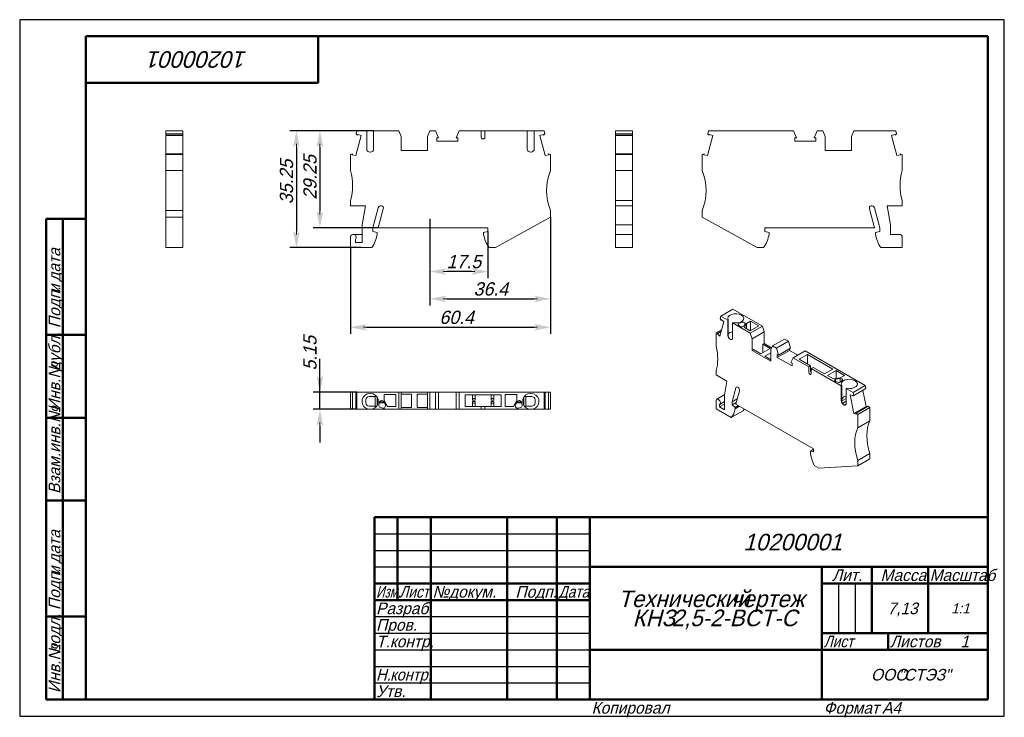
# Model space of a CAD drawing. Header units: millimetres. Extents: x 0 to 297, y 0 to 210.
import ezdxf

# ---------------------------------------------------------------- set-up
doc = ezdxf.new("R2010")
doc.units = ezdxf.units.MM
doc.linetypes.add('CENTER_per1_scale0.110039', pattern=[5.59, 3.49375, -0.69875, 0.69875, -0.69875])
doc.styles.add('TextStyle_1', font='T-FLEX Type A.TTF', dxfattribs={"oblique": 15, "height": 4})
doc.styles.add('TextStyle_2', font='T-FLEX Type A.TTF', dxfattribs={"oblique": 15, "height": 3.5})
doc.styles.add('TextStyle_3', font='T-FLEX Type A.TTF', dxfattribs={"width": 0.744064, "oblique": 15, "height": 3.5})
doc.styles.add('TextStyle_4', font='T-FLEX Type A.TTF', dxfattribs={"width": 0.883061, "oblique": 15, "height": 3.5})
doc.styles.add('TextStyle_5', font='T-FLEX Type A.TTF', dxfattribs={"width": 0.94413, "oblique": 15, "height": 3.5})
doc.styles.add('TextStyle_6', font='T-FLEX Type A.TTF', dxfattribs={"width": 0.98844, "oblique": 15, "height": 3.5})
doc.styles.add('TextStyle_7', font='T-FLEX Type A.TTF', dxfattribs={"oblique": 15, "height": 5})
doc.styles.add('TextStyle_8', font='T-FLEX Type A.TTF', dxfattribs={"oblique": 15, "height": 3})
doc.styles.add('TextStyle_9', font='T-FLEX Type A.TTF', dxfattribs={"oblique": 15, "height": 3.5})
doc.dimstyles.new('DIM_ST_1', dxfattribs={"dimtxt": 4, "dimasz": 5, "dimexe": 2, "dimexo": 0, "dimgap": 0.5, "dimtad": 1, "dimrnd": 0.01, "dimdsep": 46, "dimtxsty": 'TextStyle_1', "dimblk": 'Arrow_3_C7_Status', "dimcen": 0.09, "dimclrd": 7, "dimclre": 7, "dimclrt": 7, "dimazin": 0, "dimtfac": 1, "dimtdec": 0, "dimtmove": 0, "dimatfit": 0, "dimldrblk": 'NONE', "dimfxl": 1, "dimtvp": 1, "dimtolj": 1, "dimarcsym": 0})
doc.dimstyles.new('DIM_ST_2', dxfattribs={"dimtxt": 4, "dimasz": 5, "dimexe": 2, "dimexo": 0, "dimgap": 0.5, "dimtad": 1, "dimrnd": 0.01, "dimdsep": 46, "dimtxsty": 'TextStyle_1', "dimblk": 'Arrow_3_C7_Status', "dimcen": 0.09, "dimclrd": 7, "dimclre": 7, "dimclrt": 7, "dimazin": 0, "dimtfac": 1, "dimtdec": 0, "dimtmove": 0, "dimatfit": 0, "dimldrblk": 'NONE', "dimfxl": 1, "dimtvp": 1, "dimtolj": 1, "dimarcsym": 0})

# ---------------------------------------------------------------- blocks, each defined once
blk = doc.blocks.new('Arrow_3_C7_Status')
at = {"color": 7, "linetype": 'Continuous', "lineweight": 0}
blk.add_line((-1, 0), (-0.8, 0), dxfattribs=at)
at = {"color": 7}
blk.add_solid([(-1, -0.2), (0, 0), (-0.8, 0), (-1, 0.2)], dxfattribs=at)
blk = doc.blocks.new('*D5')
at = {"color": 7, "lineweight": -2}
for p, q in [((141.24, 146.18), (141.24, 132.06)), ((123.74, 144.33), (123.74, 132.06)), ((136.24, 134.06), (128.74, 134.06))]:
    blk.add_line(p, q, dxfattribs=at)
at = {"layer": 'Defpoints', "color": 0}
for p in [(141.24, 146.18), (123.74, 144.33), (123.74, 134.06)]:
    blk.add_point(p, dxfattribs=at)
at = {"color": 7, "lineweight": -2, "xscale": 5, "yscale": 5, "zscale": 5, "rotation": 180}
blk.add_blockref('Arrow_3_C7_Status', (123.74, 134.06), dxfattribs=at)
at = {"color": 7, "lineweight": -2, "xscale": 5, "yscale": 5, "zscale": 5}
blk.add_blockref('Arrow_3_C7_Status', (141.24, 134.06), dxfattribs=at)
blk = doc.blocks.new('_None')
blk = doc.blocks.new('*D6')
at = {"color": 7, "lineweight": -2}
for p, q in [((123.74, 149.92), (123.74, 123.83)), ((160.14, 150.48), (160.14, 123.83)), ((128.74, 125.83), (155.14, 125.83))]:
    blk.add_line(p, q, dxfattribs=at)
at = {"layer": 'Defpoints', "color": 0}
for p in [(123.74, 149.92), (160.14, 150.48), (160.14, 125.83)]:
    blk.add_point(p, dxfattribs=at)
at = {"color": 7, "lineweight": -2, "xscale": 5, "yscale": 5, "zscale": 5}
for p, rotation in [((123.74, 125.83), 180), ((160.14, 125.83), 360)]:
    blk.add_blockref('Arrow_3_C7_Status', p, dxfattribs=dict(at, rotation=rotation))
blk = doc.blocks.new('*D7')
at = {"color": 7, "lineweight": -2}
for p, q in [((160.14, 150.48), (160.14, 115.26)), ((99.74, 141.28), (99.74, 115.26)), ((104.74, 117.26), (155.14, 117.26))]:
    blk.add_line(p, q, dxfattribs=at)
at = {"layer": 'Defpoints', "color": 0}
for p in [(160.14, 150.48), (99.74, 141.28), (160.14, 117.26)]:
    blk.add_point(p, dxfattribs=at)
at = {"color": 7, "lineweight": -2, "xscale": 5, "yscale": 5, "zscale": 5}
for p, rotation in [((99.74, 117.26), 180), ((160.14, 117.26), 360)]:
    blk.add_blockref('Arrow_3_C7_Status', p, dxfattribs=dict(at, rotation=rotation))
blk = doc.blocks.new('*D8')
at = {"color": 7, "lineweight": -2}
for p, q in [((106.77, 176.53), (88.56, 176.53)), ((90.56, 171.53), (90.56, 152.28)), ((108.14, 147.28), (88.56, 147.28))]:
    blk.add_line(p, q, dxfattribs=at)
at = {"layer": 'Defpoints', "color": 0}
for p in [(106.77, 176.53), (90.56, 147.28), (108.14, 147.28)]:
    blk.add_point(p, dxfattribs=at)
at = {"color": 7, "lineweight": -2, "xscale": 5, "yscale": 5, "zscale": 5}
for p, rotation in [((90.56, 176.53), 90.00000000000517), ((90.56, 147.28), 270.0000000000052)]:
    blk.add_blockref('Arrow_3_C7_Status', p, dxfattribs=dict(at, rotation=rotation))
blk = doc.blocks.new('*D9')
at = {"color": 7, "lineweight": -2}
for p, q in [((106.77, 176.53), (81.47, 176.53)), ((83.47, 171.53), (83.47, 146.28)), ((102.96, 141.28), (81.47, 141.28))]:
    blk.add_line(p, q, dxfattribs=at)
at = {"layer": 'Defpoints', "color": 0}
for p in [(106.77, 176.53), (83.47, 141.28), (102.96, 141.28)]:
    blk.add_point(p, dxfattribs=at)
at = {"color": 7, "lineweight": -2, "xscale": 5, "yscale": 5, "zscale": 5}
for p, rotation in [((83.47, 176.53), 90.00000000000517), ((83.47, 141.28), 270.0000000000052)]:
    blk.add_blockref('Arrow_3_C7_Status', p, dxfattribs=dict(at, rotation=rotation))
blk = doc.blocks.new('*D10')
at = {"color": 7, "lineweight": -2}
for p, q in [((90.56, 97.67), (90.56, 107.78)), ((90.56, 102.67), (90.56, 107.67)), ((101.7, 97.67), (88.56, 97.67)), ((90.56, 92.52), (90.56, 97.67)), ((101.7, 92.52), (88.56, 92.52)), ((90.56, 87.52), (90.56, 82.52))]:
    blk.add_line(p, q, dxfattribs=at)
at = {"layer": 'Defpoints', "color": 0}
for p in [(90.56, 97.67), (101.7, 97.67), (101.7, 92.52)]:
    blk.add_point(p, dxfattribs=at)
at = {"color": 7, "lineweight": -2, "xscale": 5, "yscale": 5, "zscale": 5}
for p, rotation in [((90.56, 97.67), 270.0000000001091), ((90.56, 92.52), 90.0000000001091)]:
    blk.add_blockref('Arrow_3_C7_Status', p, dxfattribs=dict(at, rotation=rotation))
blk = doc.blocks.new('_FR1Страница_1')
at = {"color": 7, "linetype": 'Continuous', "lineweight": 25}
for p, q in [((0, 210), (0, 0)), ((297, 210), (0, 210)), ((297, 0), (297, 210)), ((107, 55), (172, 55)), ((107, 50), (172, 50)), ((107, 45), (172, 45)), ((247, 40), (247, 25)), ((252, 40), (252, 25)), ((107, 30), (172, 30)), ((107, 25), (172, 25)), ((107, 20), (172, 20)), ((242, 20), (292, 20)), ((262, 20), (262, 20)), ((107, 15), (172, 15)), ((107, 10), (172, 10)), ((0, 0), (297, 0))]:
    blk.add_line(p, q, dxfattribs=at)
at = {"color": 7, "linetype": 'Continuous', "lineweight": 50}
for p, q in [((20, 5), (20, 205)), ((20, 205), (292, 205)), ((90, 191), (90, 205)), ((292, 205), (292, 5)), ((20, 191), (90, 191)), ((8, 5), (8, 150)), ((8, 150), (20, 150)), ((13, 150), (13, 5)), ((8, 115), (20, 115)), ((8, 90), (20, 90)), ((20, 65), (8, 65)), ((107, 5), (107, 60)), ((107, 60), (292, 60)), ((114, 60), (114, 35)), ((124, 60), (124, 5)), ((147, 60), (147, 5)), ((162, 60), (162, 5)), ((172, 60), (172, 5)), ((172, 45), (292, 45)), ((242, 45), (242, 5)), ((257, 45), (257, 25)), ((274, 45), (274, 25)), ((107, 40), (172, 40)), ((242, 40), (292, 40)), ((107, 35), (172, 35)), ((8, 30), (20, 30)), ((242, 25), (292, 25)), ((262, 25), (262, 20)), ((172, 20), (292, 20)), ((20, 5), (8, 5)), ((292, 5), (20, 5))]:
    blk.add_line(p, q, dxfattribs=at)
at = {"color": 7, "oblique": 15}
for s, height, rotation, style, p in [('10200001', 5, 180, 'TextStyle_7', (68.7, 200.5)), ('дата', 3.5, 90, 'TextStyle_2', (12.25, 131.01)), ('Подп.', 3.5, 90, 'TextStyle_2', (12.25, 117)), ('и', 3.5, 90, 'TextStyle_2', (12.25, 127.51)), ('дубл.', 3.5, 90, 'TextStyle_2', (12.25, 104.01)), ('Инв.№', 3.5, 90, 'TextStyle_2', (12.25, 92)), ('Взам.инв.№', 3.5, 90, 'TextStyle_2', (12.25, 67)), ('дата', 3.5, 90, 'TextStyle_2', (12.25, 46.01)), ('Подп.', 3.5, 90, 'TextStyle_2', (12.25, 32)), ('и', 3.5, 90, 'TextStyle_2', (12.25, 42.51)), ('подл.', 3.5, 90, 'TextStyle_2', (12.25, 19.01)), ('Инв.№', 3.5, 90, 'TextStyle_2', (12.25, 7))]:
    blk.add_text(s, height=height, rotation=rotation, dxfattribs=dict(at, style=style)).set_placement(p)
for s, height, style, p in [('10200001', 5, 'TextStyle_7', (218.3, 50)), ('Лит.', 3.5, 'TextStyle_2', (245.03, 40.76)), ('Масса', 3.5, 'TextStyle_2', (259.65, 40.76)), ('№', 3.5, 'TextStyle_2', (124.5, 35.75)), ('Подп.', 3.5, 'TextStyle_2', (149.53, 35.75)), ('докум.', 3.5, 'TextStyle_2', (129.5, 35.75)), ('Технический', 5, 'TextStyle_7', (180.55, 32.88)), ('чертеж', 5, 'TextStyle_7', (214.51, 32.88)), ('Разраб.', 3.5, 'TextStyle_2', (107.5, 30.75)), ('7,13', 3.5, 'TextStyle_2', (261.78, 30.75)), ('1:1', 3, 'TextStyle_8', (280.99, 31)), ('КНЗ', 5, 'TextStyle_7', (184.89, 27.12)), ('2,5-2-ВСТ-С', 5, 'TextStyle_7', (196.68, 27.12)), ('Пров.', 3.5, 'TextStyle_2', (107.5, 25.75)), ('Т.контр.', 3.5, 'TextStyle_2', (107.5, 20.75)), ('Листов', 3.5, 'TextStyle_2', (262.5, 20.75)), ('1', 3.5, 'TextStyle_9', (283.78, 20.75)), ('ООО', 3.5, 'TextStyle_2', (256.78, 10.75)), ('"СТЭЗ"', 3.5, 'TextStyle_2', (265.03, 10.75)), ('Утв.', 3.5, 'TextStyle_2', (107.5, 5.75)), ('Копировал', 3.5, 'TextStyle_2', (172.5, 0.75)), ('Формат', 3.5, 'TextStyle_2', (242.5, 0.75)), ('A4', 3.5, 'TextStyle_2', (260.12, 0.75))]:
    blk.add_text(s, height=height, dxfattribs=dict(at, style=style)).set_placement(p)
for s, style, width, p in [('Масштаб', 'TextStyle_6', 0.98844, (274.5, 40.76)), ('Изм.', 'TextStyle_3', 0.744064, (107.5, 35.75)), ('Лист', 'TextStyle_4', 0.883061, (114.5, 35.75)), ('Дата', 'TextStyle_4', 0.883061, (162.5, 35.75)), ('Лист', 'TextStyle_4', 0.883061, (242.5, 20.75)), ('Н.', 'TextStyle_5', 0.94413, (107.5, 10.75)), ('контр.', 'TextStyle_5', 0.94413, (111.75, 10.75))]:
    blk.add_text(s, height=3.5, dxfattribs=dict(at, style=style, width=width)).set_placement(p)
blk = doc.blocks.new('Страница_1')
at = {"color": 7, "linetype": 'Continuous', "lineweight": 20}
for p, q in [((44.096, 175.567), (44.096, 176.53)), ((49.246, 176.53), (44.096, 176.53)), ((44.096, 175.567), (44.096, 175.135)), ((49.246, 175.567), (44.096, 175.567)), ((49.246, 176.53), (49.246, 175.567)), ((49.246, 175.135), (49.246, 175.567)), ((101.446, 175.567), (101.704, 176.53)), ((101.446, 175.567), (101.878, 175.135)), ((104.668, 176.53), (101.704, 176.53)), ((101.878, 175.135), (101.949, 175.398)), ((101.949, 175.398), (102.982, 175.121)), ((105.668, 176.53), (104.668, 176.53)), ((104.668, 176.53), (104.668, 171.036)), ((105.668, 176.53), (105.768, 176.53)), ((105.768, 176.53), (106.768, 176.53)), ((114.325, 176.53), (106.768, 176.53)), ((106.768, 171.036), (106.768, 176.53)), ((114.325, 176.53), (115.043, 174.83)), ((123.043, 174.83), (123.762, 176.53)), ((123.762, 176.53), (125.434, 176.53)), ((126.359, 174.425), (125.434, 176.53)), ((132.553, 176.53), (131.628, 174.425)), ((132.553, 176.53), (139.243, 176.53)), ((139.243, 176.53), (140.343, 176.53)), ((139.243, 174.58), (139.243, 176.53)), ((140.343, 176.53), (140.343, 174.58)), ((140.343, 176.53), (153.118, 176.53)), ((154.118, 176.53), (153.118, 176.53)), ((153.118, 171.036), (153.118, 176.53)), ((154.218, 176.53), (154.118, 176.53)), ((154.218, 176.53), (155.218, 176.53)), ((155.218, 176.53), (158.183, 176.53)), ((155.218, 176.53), (155.218, 171.036)), ((156.904, 175.121), (157.938, 175.398)), ((157.938, 175.398), (158.008, 175.135)), ((158.441, 175.567), (158.008, 175.135)), ((158.441, 175.567), (158.183, 176.53)), ((179.704, 176.53), (184.854, 176.53)), ((179.704, 176.53), (179.704, 175.567)), ((179.704, 175.567), (184.854, 175.567)), ((179.704, 175.135), (179.704, 175.567)), ((184.854, 175.567), (184.854, 176.53)), ((184.854, 175.567), (184.854, 175.135)), ((207.793, 176.53), (207.535, 175.567)), ((207.967, 175.135), (207.535, 175.567)), ((207.793, 176.53), (233.423, 176.53)), ((208.038, 175.398), (207.967, 175.135)), ((209.071, 175.121), (208.038, 175.398)), ((234.348, 174.425), (233.423, 176.53)), ((240.542, 176.53), (239.617, 174.425)), ((240.542, 176.53), (242.214, 176.53)), ((242.214, 176.53), (242.932, 174.83)), ((250.932, 174.83), (251.651, 176.53)), ((264.272, 176.53), (251.651, 176.53)), ((264.027, 175.398), (262.993, 175.121)), ((264.097, 175.135), (264.027, 175.398)), ((264.097, 175.135), (264.53, 175.567)), ((264.272, 176.53), (264.53, 175.567)), ((44.096, 175.135), (49.246, 175.135)), ((44.096, 175.121), (44.096, 175.135)), ((44.096, 175.121), (44.096, 169.551)), ((49.246, 175.121), (44.096, 175.121)), ((49.246, 175.121), (49.246, 175.135)), ((49.246, 169.551), (49.246, 175.121)), ((102.982, 175.121), (101.345, 169.011)), ((115.043, 170.53), (115.043, 174.83)), ((123.043, 174.83), (123.043, 170.53)), ((125.831, 174.425), (126.359, 174.425)), ((125.831, 173.355), (125.831, 174.425)), ((132.156, 173.355), (125.831, 173.355)), ((131.628, 174.425), (132.156, 174.425)), ((132.156, 173.355), (132.156, 174.425)), ((156.904, 175.121), (158.541, 169.011)), ((184.854, 175.135), (179.704, 175.135)), ((179.704, 175.135), (179.704, 175.121)), ((179.704, 175.121), (184.854, 175.121)), ((179.704, 169.551), (179.704, 175.121)), ((184.854, 175.135), (184.854, 175.121)), ((184.854, 175.121), (184.854, 169.551)), ((207.434, 169.011), (209.071, 175.121)), ((234.348, 174.425), (233.82, 174.425)), ((233.82, 173.355), (233.82, 174.425)), ((233.82, 173.355), (240.145, 173.355)), ((240.145, 174.425), (239.617, 174.425)), ((240.145, 174.425), (240.145, 173.355)), ((242.932, 170.53), (242.932, 174.83)), ((250.932, 174.83), (250.932, 170.53)), ((264.63, 169.011), (262.993, 175.121)), ((44.096, 169.551), (49.246, 169.551)), ((44.096, 169.38), (44.096, 169.551)), ((44.096, 169.38), (49.246, 169.38)), ((44.096, 164.48), (44.096, 169.38)), ((49.246, 169.551), (49.246, 169.38)), ((49.246, 169.38), (49.246, 164.48)), ((99.743, 169.38), (100.382, 169.551)), ((99.743, 169.38), (99.743, 164.48)), ((100.312, 169.288), (100.382, 169.551)), ((105.668, 170.036), (105.768, 170.036)), ((123.043, 170.53), (115.043, 170.53)), ((154.218, 170.036), (154.118, 170.036)), ((160.143, 169.38), (159.505, 169.551)), ((159.505, 169.551), (159.575, 169.288)), ((160.143, 164.48), (160.143, 169.38)), ((179.704, 169.551), (179.704, 169.38)), ((184.854, 169.551), (179.704, 169.551)), ((179.704, 164.48), (179.704, 169.38)), ((184.854, 169.38), (179.704, 169.38)), ((184.854, 169.38), (184.854, 169.551)), ((184.854, 169.38), (184.854, 164.48)), ((206.471, 169.551), (205.832, 169.38)), ((205.832, 169.38), (205.832, 164.48)), ((206.471, 169.551), (206.401, 169.288)), ((242.932, 170.53), (250.932, 170.53)), ((265.594, 169.551), (266.232, 169.38)), ((265.664, 169.288), (265.594, 169.551)), ((266.232, 164.48), (266.232, 169.38)), ((101.345, 169.011), (100.312, 169.288)), ((159.575, 169.288), (158.541, 169.011)), ((206.401, 169.288), (207.434, 169.011)), ((264.63, 169.011), (265.664, 169.288)), ((44.096, 164.48), (49.246, 164.48)), ((44.096, 164.48), (44.096, 152.48)), ((49.246, 164.48), (49.246, 152.48)), ((184.854, 164.48), (179.704, 164.48)), ((179.704, 155.48), (179.704, 164.48)), ((184.854, 155.48), (184.854, 164.48)), ((99.743, 155.48), (99.743, 153.88)), ((179.704, 153.88), (179.704, 155.48)), ((184.854, 155.48), (179.704, 155.48)), ((184.854, 155.48), (184.854, 153.88)), ((266.232, 153.88), (266.232, 155.48)), ((49.246, 152.48), (44.096, 152.48)), ((44.096, 150.48), (44.096, 152.48)), ((49.246, 152.48), (49.246, 150.48)), ((99.743, 153.88), (104.355, 153.88)), ((104.355, 153.88), (103.343, 148.142)), ((108.153, 153.287), (106.543, 147.28)), ((109.672, 152.984), (108.143, 147.28)), ((160.143, 150.48), (160.143, 152.48)), ((184.854, 153.88), (179.704, 153.88)), ((179.704, 148.142), (179.704, 153.88)), ((184.854, 153.88), (184.854, 148.142)), ((205.832, 152.48), (205.832, 150.48)), ((257.832, 147.28), (256.304, 152.984)), ((259.432, 147.28), (257.823, 153.287)), ((262.632, 148.142), (261.621, 153.88)), ((261.621, 153.88), (266.232, 153.88)), ((44.096, 141.28), (44.096, 150.48)), ((49.246, 150.48), (44.096, 150.48)), ((49.246, 150.48), (49.246, 141.28)), ((143.561, 141.28), (160.143, 150.48)), ((205.832, 150.48), (222.415, 141.28)), ((103.343, 142.78), (103.343, 148.142)), ((106.543, 146.18), (106.543, 147.28)), ((107.843, 145.832), (106.543, 146.18)), ((107.843, 145.38), (107.843, 145.832)), ((141.243, 147.28), (108.143, 147.28)), ((141.243, 146.18), (139.943, 145.832)), ((139.943, 145.832), (139.943, 145.38)), ((141.243, 147.28), (141.243, 146.18)), ((179.704, 145.28), (179.704, 148.142)), ((179.704, 148.142), (184.854, 148.142)), ((184.854, 145.28), (184.854, 148.142)), ((224.732, 146.18), (224.732, 147.28)), ((224.732, 147.28), (257.832, 147.28)), ((226.032, 145.832), (224.732, 146.18)), ((226.032, 145.38), (226.032, 145.832)), ((259.432, 146.18), (258.132, 145.832)), ((258.132, 145.832), (258.132, 145.38)), ((259.432, 147.28), (259.432, 146.18)), ((262.632, 145.28), (262.632, 148.142)), ((99.743, 144.38), (99.743, 141.28)), ((100.643, 145.28), (103.343, 145.28)), ((101.243, 143.709), (101.243, 142.78)), ((101.243, 142.78), (103.343, 142.78)), ((179.704, 145.28), (179.704, 144.38)), ((179.704, 145.28), (180.704, 145.28)), ((179.704, 141.28), (179.704, 144.38)), ((184.854, 145.28), (180.704, 145.28)), ((184.854, 145.28), (184.854, 144.38)), ((184.854, 144.38), (184.854, 141.28)), ((262.632, 145.28), (265.332, 145.28)), ((266.232, 141.28), (266.232, 144.38)), ((44.096, 141.28), (49.246, 141.28)), ((99.743, 141.28), (106.185, 141.28)), ((141.602, 141.28), (143.561, 141.28)), ((179.704, 141.28), (184.854, 141.28)), ((222.415, 141.28), (224.373, 141.28)), ((259.791, 141.28), (266.232, 141.28)), ((215.106, 122.721), (211.464, 120.619)), ((215.106, 122.721), (224.03, 117.569)), ((212.368, 118.946), (211.211, 114.626)), ((211.282, 119.938), (211.464, 120.619)), ((211.282, 119.938), (211.588, 119.408)), ((213.561, 119.409), (211.464, 120.619)), ((211.588, 119.408), (211.638, 119.594)), ((211.588, 119.408), (211.745, 119.499)), ((211.638, 119.594), (212.368, 118.946)), ((213.561, 119.409), (213.715, 119.498)), ((213.561, 119.409), (213.561, 114.922)), ((213.715, 115.011), (213.715, 119.498)), ((217.662, 120.96), (217.733, 120.919)), ((220.473, 119.092), (219.203, 118.359)), ((222.947, 117.663), (220.473, 119.092)), ((220.473, 119.092), (220.473, 116.234)), ((210.078, 115.581), (211.721, 116.53)), ((211.55, 115.892), (210.48, 115.274)), ((210.53, 115.46), (211.6, 116.078)), ((215.2, 118.64), (215.046, 118.551)), ((220.389, 115.466), (215.046, 118.551)), ((215.046, 114.065), (215.046, 118.551)), ((216.848, 117.938), (217.238, 117.548)), ((217.942, 118.749), (217.093, 118.466)), ((218.058, 117.421), (218.478, 117.561)), ((218.478, 117.561), (218.897, 118.371)), ((219.203, 118.359), (218.601, 117.193)), ((218.601, 117.193), (220.366, 116.173)), ((218.897, 118.371), (218.625, 118.643)), ((219.203, 118.359), (219.203, 116.845)), ((220.366, 116.173), (222.947, 117.663)), ((220.389, 115.466), (224.03, 117.569)), ((224.538, 115.887), (220.897, 113.785)), ((224.538, 115.887), (224.03, 117.569)), ((224.538, 115.887), (224.538, 112.377)), ((210.078, 115.581), (210.078, 111.58)), ((210.078, 115.581), (210.53, 115.46)), ((210.48, 115.274), (210.53, 115.46)), ((211.211, 114.626), (210.48, 115.274)), ((214.268, 113.698), (214.338, 113.657)), ((220.389, 115.466), (220.897, 113.785)), ((220.897, 110.274), (220.897, 113.785)), ((227.062, 111.614), (230.703, 113.716)), ((231.886, 113.034), (228.244, 110.931)), ((231.886, 113.034), (230.703, 113.716)), ((231.886, 113.034), (232.54, 110.937)), ((220.897, 110.274), (221.303, 110.509)), ((226.554, 107.008), (220.897, 110.274)), ((221.303, 110.509), (223.531, 109.223)), ((223.531, 109.223), (226.359, 110.856)), ((224.132, 112.142), (224.538, 112.377)), ((226.359, 110.856), (224.132, 112.142)), ((224.132, 112.142), (224.132, 109.57)), ((226.808, 111.066), (224.538, 112.377)), ((226.554, 110.519), (227.062, 111.614)), ((226.554, 110.519), (226.554, 107.008)), ((227.062, 111.614), (228.244, 110.931)), ((228.898, 108.835), (228.244, 110.931)), ((232.166, 110.279), (228.525, 108.177)), ((232.54, 110.937), (228.898, 108.835)), ((232.166, 110.722), (232.166, 110.279)), ((234.675, 108.831), (232.166, 110.279)), ((236.92, 110.127), (233.278, 108.025)), ((255.043, 99.664), (236.92, 110.127)), ((226.554, 109.58), (224.733, 108.529)), ((224.733, 108.529), (226.554, 107.478)), ((228.525, 108.177), (228.525, 109.05)), ((228.525, 109.05), (228.898, 108.835)), ((232.997, 105.594), (228.525, 108.177)), ((233.278, 108.025), (232.624, 106.684)), ((233.278, 108.025), (238.009, 105.293)), ((235.145, 107.6), (237.655, 109.049)), ((238.574, 105.62), (235.145, 107.6)), ((237.655, 109.049), (245.292, 104.64)), ((237.655, 106.151), (237.655, 109.049)), ((210.078, 104.232), (210.078, 102.926)), ((232.624, 106.684), (232.997, 106.468)), ((232.997, 105.594), (232.997, 106.468)), ((238.009, 105.293), (238.574, 105.62)), ((238.009, 103.701), (238.009, 105.293)), ((238.574, 105.62), (238.574, 104.028)), ((239.352, 105.171), (238.787, 104.844)), ((238.787, 104.844), (247.82, 99.629)), ((238.787, 104.844), (238.787, 103.252)), ((242.782, 103.191), (239.352, 105.171)), ((245.292, 104.64), (242.782, 103.191)), ((243.701, 102.701), (246.282, 104.191)), ((246.282, 104.191), (246.282, 101.822)), ((246.282, 104.191), (248.756, 102.762)), ((210.078, 102.926), (213.339, 101.043)), ((213.339, 101.043), (212.624, 96.77)), ((245.467, 101.682), (243.701, 102.701)), ((247.487, 102.029), (245.467, 101.682)), ((246.105, 101.611), (245.862, 101.368)), ((247.509, 101.852), (246.105, 101.611)), ((246.105, 100.887), (246.105, 101.611)), ((248.756, 102.762), (247.487, 102.029)), ((247.509, 100.702), (247.509, 101.852)), ((247.979, 101.696), (247.509, 101.852)), ((247.672, 100.811), (248.162, 101.301)), ((251.992, 101.14), (251.921, 101.181)), ((216.025, 99.008), (214.886, 94.761)), ((217.098, 98.14), (216.018, 94.107)), ((246.081, 100.895), (246.757, 100.67)), ((247.974, 99.718), (247.82, 99.629)), ((247.82, 95.143), (247.82, 99.629)), ((247.974, 99.718), (247.974, 95.232)), ((249.304, 98.772), (249.459, 98.861)), ((249.304, 98.772), (251.401, 97.561)), ((249.304, 98.772), (249.304, 94.286)), ((255.043, 99.664), (251.401, 97.561)), ((255.225, 98.772), (251.584, 96.67)), ((255.296, 93.378), (254.302, 98.239)), ((255.043, 99.664), (255.225, 98.772)), ((99.743, 92.522), (99.743, 97.672)), ((100.382, 97.672), (99.743, 97.672)), ((100.382, 92.522), (100.382, 97.672)), ((101.345, 97.672), (100.382, 97.672)), ((101.345, 97.672), (101.345, 92.522)), ((101.345, 97.672), (101.446, 97.672)), ((101.704, 97.672), (101.446, 97.672)), ((101.446, 97.672), (101.446, 92.522)), ((101.704, 97.672), (114.325, 97.672)), ((101.704, 97.672), (101.704, 92.522)), ((104.443, 94.472), (104.443, 95.372)), ((105.443, 96.372), (105.668, 96.372)), ((105.668, 97.322), (105.768, 97.322)), ((105.768, 96.372), (105.668, 96.372)), ((107.681, 96.372), (105.768, 96.372)), ((107.193, 93.472), (107.193, 96.372)), ((107.818, 96.17), (107.818, 95.798)), ((107.818, 95.798), (107.956, 95.909)), ((107.818, 95.798), (107.818, 94.046)), ((108.893, 94.492), (108.893, 95.155)), ((109.712, 95.025), (109.187, 95.166)), ((109.293, 94.492), (109.293, 95.137)), ((113.443, 97.022), (109.943, 97.022)), ((109.943, 97.022), (109.943, 95.226)), ((109.943, 95.226), (110.946, 93.372)), ((113.443, 93.372), (113.443, 97.022)), ((115.043, 97.672), (114.325, 97.672)), ((114.325, 92.522), (114.325, 97.672)), ((115.043, 97.672), (115.043, 92.522)), ((123.043, 97.672), (115.043, 97.672)), ((118.193, 97.097), (115.043, 97.097)), ((118.193, 93.097), (118.193, 97.097)), ((119.893, 97.097), (119.893, 93.097)), ((123.043, 97.097), (119.893, 97.097)), ((123.043, 97.672), (123.043, 92.522)), ((123.762, 97.672), (123.043, 97.672)), ((123.762, 92.522), (123.762, 97.672)), ((125.434, 97.672), (123.762, 97.672)), ((125.434, 97.672), (125.434, 92.522)), ((125.434, 97.672), (126.359, 97.672)), ((131.628, 97.672), (126.359, 97.672)), ((126.359, 97.672), (126.359, 92.522)), ((131.628, 92.522), (131.628, 97.672)), ((131.628, 97.672), (132.553, 97.672)), ((132.553, 97.672), (132.553, 92.522)), ((158.183, 97.672), (132.553, 97.672)), ((134.393, 96.872), (145.193, 96.872)), ((134.393, 93.322), (134.393, 96.872)), ((136.593, 95.822), (136.593, 96.872)), ((136.593, 95.822), (136.593, 95.345)), ((136.593, 95.822), (137.393, 95.822)), ((136.593, 95.345), (136.593, 95.322)), ((136.593, 95.322), (137.393, 95.322)), ((137.393, 95.822), (137.393, 96.872)), ((137.393, 95.822), (137.393, 95.345)), ((137.393, 95.345), (137.393, 95.322)), ((142.193, 95.822), (142.193, 96.872)), ((142.193, 95.345), (142.193, 95.822)), ((142.193, 95.822), (142.993, 95.822)), ((142.193, 95.345), (142.193, 95.322)), ((142.193, 95.322), (142.993, 95.322)), ((142.993, 95.822), (142.993, 96.872)), ((142.993, 95.345), (142.993, 95.822)), ((142.993, 95.345), (142.993, 95.322)), ((145.193, 96.872), (145.193, 93.322)), ((146.443, 97.022), (149.943, 97.022)), ((146.443, 93.372), (146.443, 97.022)), ((149.943, 95.226), (148.94, 93.372)), ((149.943, 97.022), (149.943, 95.226)), ((150.7, 95.166), (150.175, 95.025)), ((150.593, 94.492), (150.593, 95.137)), ((150.993, 94.492), (150.993, 95.155)), ((152.068, 95.798), (151.93, 95.909)), ((152.068, 96.17), (152.068, 95.798)), ((152.068, 95.798), (152.068, 94.046)), ((152.206, 96.372), (154.118, 96.372)), ((152.693, 93.472), (152.693, 96.372)), ((154.218, 97.322), (154.118, 97.322)), ((154.118, 96.372), (154.218, 96.372)), ((154.443, 96.372), (154.218, 96.372)), ((155.443, 94.472), (155.443, 95.372)), ((158.183, 97.672), (158.441, 97.672)), ((158.183, 97.672), (158.183, 92.522)), ((158.441, 97.672), (158.441, 92.522)), ((158.541, 97.672), (158.441, 97.672)), ((158.541, 92.522), (158.541, 97.672)), ((159.505, 97.672), (158.541, 97.672)), ((159.505, 92.522), (159.505, 97.672)), ((159.505, 97.672), (160.143, 97.672)), ((160.143, 92.522), (160.143, 97.672)), ((210.078, 95.169), (210.078, 92.638)), ((212.656, 96.961), (210.264, 95.581)), ((212.624, 92.393), (212.624, 96.77)), ((216.432, 95.653), (214.886, 94.761)), ((248.155, 95.136), (247.975, 95.197)), ((247.979, 95.388), (248.155, 95.136)), ((249.304, 95.8), (248.155, 95.136)), ((250.497, 96.933), (251.655, 91.276)), ((250.497, 96.933), (251.228, 96.737)), ((251.228, 96.737), (251.278, 96.493)), ((251.584, 96.67), (251.278, 96.493)), ((251.584, 96.67), (251.401, 97.561)), ((99.743, 92.522), (100.382, 92.522)), ((101.345, 92.522), (100.382, 92.522)), ((101.446, 92.522), (101.345, 92.522)), ((101.446, 92.522), (101.704, 92.522)), ((104.668, 92.522), (101.704, 92.522)), ((104.668, 92.522), (104.668, 92.74)), ((105.668, 92.522), (104.668, 92.522)), ((105.668, 93.472), (105.443, 93.472)), ((105.668, 93.472), (105.768, 93.472)), ((105.668, 92.522), (105.768, 92.522)), ((105.768, 93.472), (107.681, 93.472)), ((105.768, 92.522), (106.768, 92.522)), ((106.768, 92.74), (106.768, 92.522)), ((114.325, 92.522), (106.768, 92.522)), ((107.956, 93.936), (107.818, 94.046)), ((107.818, 94.046), (107.818, 93.674)), ((108.574, 94.812), (108.321, 93.866)), ((108.489, 94.492), (108.893, 94.492)), ((108.795, 93.045), (109.548, 92.843)), ((108.893, 94.492), (109.293, 94.492)), ((109.293, 94.492), (109.693, 94.492)), ((109.693, 95.03), (109.693, 94.492)), ((110.408, 93.736), (109.712, 95.025)), ((110.283, 93.267), (110.408, 93.736)), ((110.946, 93.372), (113.443, 93.372)), ((114.325, 92.522), (115.043, 92.522)), ((115.043, 93.097), (118.193, 93.097)), ((123.043, 92.522), (115.043, 92.522)), ((119.893, 93.097), (123.043, 93.097)), ((123.043, 92.522), (123.762, 92.522)), ((123.762, 92.522), (125.434, 92.522)), ((126.359, 92.522), (125.434, 92.522)), ((131.628, 92.522), (126.359, 92.522)), ((132.553, 92.522), (131.628, 92.522)), ((132.553, 92.522), (139.243, 92.522)), ((139.243, 93.322), (134.393, 93.322)), ((137.393, 94.872), (136.593, 94.872)), ((136.593, 94.849), (136.593, 94.872)), ((136.593, 94.849), (136.593, 94.372)), ((137.393, 94.372), (136.593, 94.372)), ((136.593, 93.322), (136.593, 94.372)), ((137.393, 94.849), (137.393, 94.872)), ((137.393, 94.849), (137.393, 94.372)), ((137.393, 93.322), (137.393, 94.372)), ((139.243, 92.522), (139.243, 93.322)), ((139.243, 93.322), (140.343, 93.322)), ((139.243, 92.522), (140.343, 92.522)), ((140.343, 93.322), (140.343, 92.522)), ((145.193, 93.322), (140.343, 93.322)), ((140.343, 92.522), (153.118, 92.522)), ((142.993, 94.872), (142.193, 94.872)), ((142.193, 94.849), (142.193, 94.872)), ((142.193, 94.372), (142.193, 94.849)), ((142.193, 93.322), (142.193, 94.372)), ((142.993, 94.372), (142.193, 94.372)), ((142.993, 94.849), (142.993, 94.872)), ((142.993, 94.372), (142.993, 94.849)), ((142.993, 93.322), (142.993, 94.372)), ((148.94, 93.372), (146.443, 93.372)), ((150.175, 95.025), (149.478, 93.736)), ((149.478, 93.736), (149.604, 93.267)), ((150.193, 95.03), (150.193, 94.492)), ((150.593, 94.492), (150.193, 94.492)), ((150.339, 92.843), (151.092, 93.045)), ((150.993, 94.492), (150.593, 94.492)), ((150.993, 94.492), (151.398, 94.492)), ((151.566, 93.866), (151.312, 94.812)), ((151.93, 93.936), (152.068, 94.046)), ((152.068, 94.046), (152.068, 93.674)), ((154.118, 93.472), (152.206, 93.472)), ((153.118, 92.74), (153.118, 92.522)), ((154.118, 92.522), (153.118, 92.522)), ((154.218, 93.472), (154.118, 93.472)), ((154.218, 92.522), (154.118, 92.522)), ((154.218, 93.472), (154.443, 93.472)), ((154.218, 92.522), (155.218, 92.522)), ((155.218, 92.522), (155.218, 92.74)), ((155.218, 92.522), (158.183, 92.522)), ((158.441, 92.522), (158.183, 92.522)), ((158.441, 92.522), (158.541, 92.522)), ((159.505, 92.522), (158.541, 92.522)), ((160.143, 92.522), (159.505, 92.522)), ((210.078, 92.638), (214.633, 90.008)), ((212.624, 94.107), (211.139, 93.25)), ((211.139, 94.009), (211.139, 93.25)), ((211.139, 93.25), (212.624, 92.393)), ((211.164, 94.022), (212.624, 94.864)), ((218.274, 92.111), (214.633, 90.008)), ((214.886, 93.862), (214.886, 94.761)), ((214.886, 93.862), (216.147, 94.59)), ((215.806, 93.047), (214.886, 93.862)), ((215.806, 93.047), (216.83, 93.639)), ((217.149, 93.454), (215.806, 92.679)), ((215.806, 92.679), (215.806, 93.047)), ((239.423, 80.594), (216.018, 94.107)), ((248.221, 94.318), (249.304, 94.943)), ((248.597, 93.877), (248.527, 93.918)), ((248.746, 93.816), (249.29, 94.129)), ((251.655, 91.276), (255.296, 93.378)), ((252.336, 91.324), (255.977, 93.426)), ((252.787, 90.923), (256.429, 93.025)), ((255.705, 93.269), (255.296, 93.378)), ((255.977, 93.426), (256.429, 93.025)), ((256.429, 93.025), (256.429, 89.025)), ((252.385, 91.08), (251.655, 91.276)), ((252.336, 91.324), (252.385, 91.08)), ((252.787, 90.923), (252.336, 91.324)), ((252.787, 86.922), (252.787, 90.923)), ((252.787, 86.922), (256.429, 89.025)), ((238.504, 79.943), (239.423, 80.473)), ((239.423, 80.594), (239.423, 79.696)), ((239.423, 79.696), (238.504, 79.943)), ((238.504, 79.943), (238.504, 79.574)), ((256.429, 79.227), (252.787, 77.124)), ((256.429, 77.594), (252.787, 75.491)), ((256.429, 79.227), (256.429, 77.594)), ((239.677, 75.549), (241.062, 74.749)), ((241.062, 74.749), (252.787, 75.491)), ((252.787, 75.491), (252.787, 77.124))]:
    blk.add_line(p, q, dxfattribs=at)
at = {"color": 7, "linetype": 'CENTER_per1_scale0.110039', "lineweight": 9}
blk.add_line((123.743, 149.92), (123.743, 144.33), dxfattribs=at)
at = {"color": 7, "lineweight": 20, "flags": 128}
for points in [[(214.268, 113.698), (214.134, 113.797), (214.017, 113.931), (213.92, 114.091), (213.843, 114.269), (213.785, 114.459), (213.746, 114.652), (213.723, 114.839), (213.715, 115.011)], [(214.914, 113.651), (214.779, 113.595), (214.633, 113.575), (214.484, 113.596), (214.338, 113.657)], [(247.974, 95.232), (247.981, 95.059), (248.005, 94.872), (248.044, 94.679), (248.102, 94.49), (248.179, 94.311), (248.276, 94.151), (248.393, 94.018), (248.527, 93.918)], [(247.979, 95.388), (248.079, 95.678), (248.205, 95.922), (248.355, 96.114), (248.527, 96.249), (248.718, 96.324), (248.926, 96.339), (249.146, 96.294), (249.304, 96.225)], [(248.597, 93.877), (248.743, 93.816), (248.892, 93.796), (249.038, 93.815), (249.173, 93.871)]]:
    blk.add_lwpolyline(points, dxfattribs=at)
at = {"color": 7, "linetype": 'Continuous', "lineweight": 20}
for centre, radius, start, end in [((139.793, 174.58), 0.55, 179.99998, 0), ((105.668, 171.036), 1, 180, 270), ((105.768, 171.036), 1, 270, 360), ((154.118, 171.036), 1, 180, 270), ((154.218, 171.036), 1, 270, 360), ((85.434, 159.98), 15, 342.5424, 17.4576), ((173.891, 158.48), 15, 156.42182, 203.57818), ((192.085, 158.48), 15, 336.42182, 23.57818), ((280.541, 159.98), 15, 162.5424, 197.4576), ((108.926, 153.08), 0.8, 73.31672, 165), ((108.996, 153.165), 0.7, 345, 76.79952), ((256.98, 153.165), 0.7, 103.20048, 195), ((257.05, 153.08), 0.8, 15, 106.68328), ((100.643, 144.38), 0.9, 311.81031, 180), ((98.449, 146.795), 9.5, 324.50968, 351.4318), ((149.337, 146.795), 9.5, 188.5682, 215.49032), ((216.638, 146.795), 9.5, 324.50968, 351.4318), ((267.526, 146.795), 9.5, 188.5682, 215.49032), ((265.332, 144.38), 0.9, 0.00001, 90), ((105.668, 94.922), 2.4, 90, 245.37568), ((105.443, 95.372), 1, 89.99989, 179.99997), ((105.768, 94.922), 2.4, 294.62432, 90), ((109.057, 94.683), 0.5, 75, 165), ((150.83, 94.683), 0.5, 15, 105), ((154.118, 94.922), 2.4, 90, 245.37568), ((154.218, 94.922), 2.4, 294.62432, 90), ((154.443, 95.372), 1, 0, 90), ((105.443, 94.472), 1, 180, 270), ((105.668, 94.922), 2.4, 245.37568, 270), ((105.768, 94.922), 2.4, 270, 294.62432), ((108.968, 93.692), 0.67, 165, 255), ((109.703, 93.423), 0.6, 255, 345), ((150.184, 93.423), 0.6, 195, 285), ((150.919, 93.692), 0.67, 285, 15), ((154.118, 94.922), 2.4, 245.37568, 270), ((154.218, 94.922), 2.4, 270, 294.62432), ((154.443, 94.472), 1, 270, 359.99999)]:
    blk.add_arc(centre, radius, start, end, dxfattribs=at)
for centre, major_axis, ratio, start_param, end_param in [((215.965, 119.98), (2.4, 0), 0.5773503, 0.7853982, 3.4972154), ((216.035, 119.939), (2.4, 0), 0.5773503, 4.3567662, 7.0685835), ((215.965, 114.677), (2.4, 0), 0.5773503, 1.9638556, 2.7859699), ((217.428, 118.131), (0.67, 0), 0.5773503, 2.0943951, 3.6651914), ((217.758, 117.721), (0.6, 0), 0.5773503, 3.6651914, 5.2359878), ((218.192, 118.499), (0.5, 0), 0.5773503, 0.5235988, 2.0943951), ((214.268, 114.514), (-0.5, 0.866), 0.5773503, 0.7853982, 2.3561945), ((214.338, 114.473), (-0.5, 0.866), 0.5773503, 2.3561945, 3.9269908), ((199.96, 113.748), (-7.5, 12.99), 0.5773503, 3.6222982, 4.2316835), ((238.963, 103.803), (-0.275, 0.476), 0.5773503, 0.7853982, 1.8843327), ((238.398, 103.477), (-0.275, 0.476), 0.5773491, 0.7853992, 3.9269918), ((246.381, 101.195), (0.6, 0), 0.5773503, 2.6179939, 4.1887902), ((250.224, 100.201), (2.4, 0), 0.5773503, 0.7853982, 3.4972154), ((247.729, 101.446), (0.5, 0), 0.5773503, 5.7595865, 7.3303829), ((250.294, 100.16), (2.4, 0), 0.5773503, 4.3567662, 7.0685835), ((216.571, 98.524), (-0.4, 0.693), 0.5773503, 5.2066089, 6.8067841), ((216.62, 98.564), (-0.35, 0.606), 0.5773503, 3.6651914, 5.2673952), ((247.092, 101.005), (0.67, 0), 0.5773503, 4.1887902, 5.7595865), ((210.714, 94.801), (-0.45, 0.779), 0.5773503, 3.0859221, 7.0685835), ((248.527, 94.735), (-0.5, 0.866), 0.5773503, 0.7853982, 2.3561945), ((209.163, 97.669), (-4.75, 8.227), 0.5773503, 3.3075678, 3.7774476), ((212.805, 99.772), (-4.75, 8.227), 0.5773503, 3.3075678, 3.4136482), ((248.597, 94.694), (-0.5, 0.866), 0.5773503, 2.3561945, 3.9269908), ((262.508, 76.411), (-7.5, 12.99), 0.5773503, 0.3738813, 1.196915), ((266.15, 78.513), (-7.5, 12.99), 0.5773503, 0.3738813, 1.196915), ((245.146, 76.894), (-4.75, 8.227), 0.5773503, 0.9349414, 1.4048212)]:
    blk.add_ellipse(centre, major_axis=major_axis, ratio=ratio, start_param=start_param, end_param=end_param, dxfattribs=at)
blk.add_blockref('_FR1Страница_1', (0, 0))
at = {"color": 7, "style": 'TextStyle_1', "oblique": 15}
for s, p in [('35.25', (82.47, 154.404)), ('29.25', (89.56, 155.76)), ('5.15', (89.56, 104.208))]:
    blk.add_text(s, height=4, rotation=90, dxfattribs=at).set_placement(p)
for s, p in [('17.5', (128.777, 135.06)), ('36.4', (136.916, 126.83)), ('60.4', (126.594, 118.26))]:
    blk.add_text(s, height=4, dxfattribs=at).set_placement(p)
for base, p1, p2, angle, dimstyle, picture, middle in [((83.47, 141.28), (106.768, 176.53), (102.964, 141.28), 270, 'DIM_ST_2', '*D9', (83.47, 159.55)), ((90.56, 147.28), (106.768, 176.53), (108.143, 147.28), 270, 'DIM_ST_1', '*D8', (90.56, 161.19)), ((123.743, 134.06), (141.243, 146.18), (123.743, 144.33), 180, 'DIM_ST_1', '*D5', (132.493, 134.06)), ((90.56, 97.672), (101.704, 92.522), (101.704, 97.672), 90, 'DIM_ST_1', '*D10', (90.56, 107.782))]:
    dim = blk.add_linear_dim(base=base, p1=p1, p2=p2, angle=angle, text=' ', dimstyle=dimstyle)
    dim.commit()
    dim.dimension.update_dxf_attribs({"geometry": picture, "text_midpoint": middle, "dimtype": 160})
for base, p1, dimstyle, picture, middle in [((160.143, 117.26), (99.743, 141.28), 'DIM_ST_1', '*D7', (130.88, 117.26)), ((160.143, 125.83), (123.743, 149.92), 'DIM_ST_2', '*D6', (141.06, 125.83))]:
    dim = blk.add_linear_dim(base=base, p1=p1, p2=(160.143, 150.48), text=' ', dimstyle=dimstyle)
    dim.commit()
    dim.dimension.update_dxf_attribs({"geometry": picture, "text_midpoint": middle, "dimtype": 160})

msp = doc.modelspace()

# ---------------------------------------------------------------- block references
msp.add_blockref('Страница_1', (0, 0))

doc.saveas('drawing.dxf')
